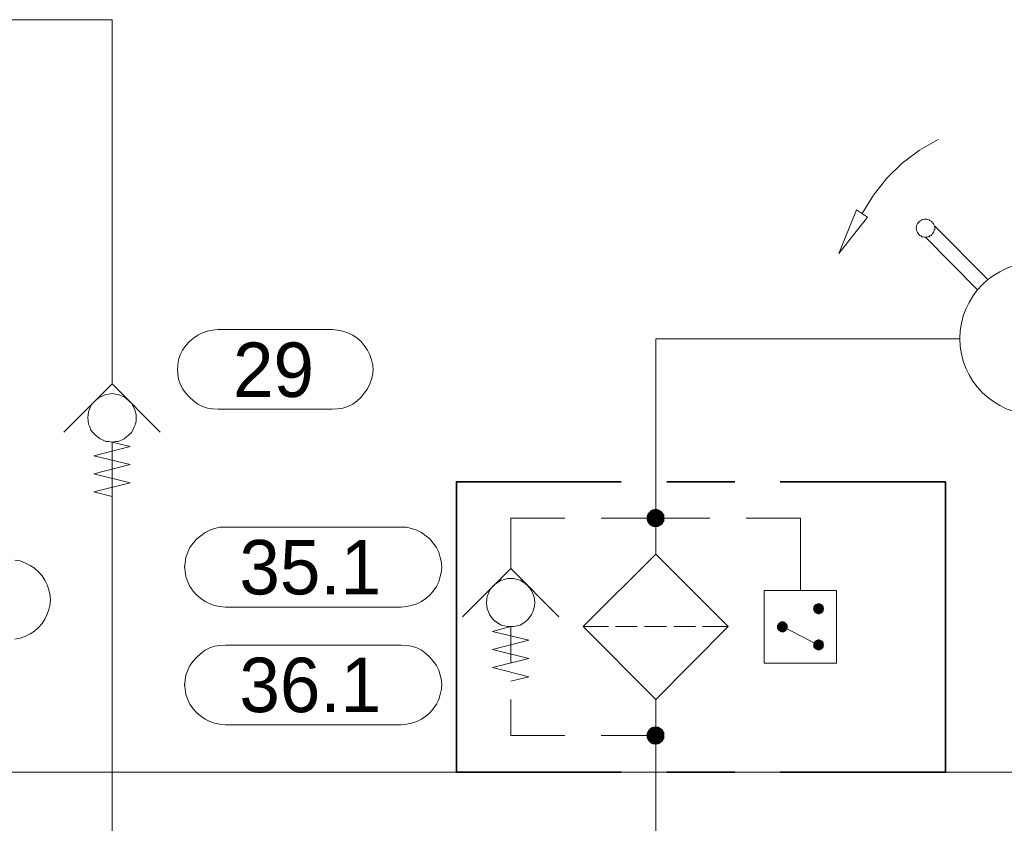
# Model space of a CAD drawing. Header units: millimetres. Extents: x 0 to 138, y 0 to 47.
# Tile 116 of 165: x 41.37 to 43.07, y 4.08 to 5.47. Entities that reach past the tile are written whole.
import ezdxf

# ---------------------------------------------------------------- set-up
doc = ezdxf.new("R2010")
doc.units = ezdxf.units.MM
for name, color, linetype in [('PDF_Geomertry', 7, 'Continuous'), ('PDF_Solid Fills', 7, 'Continuous'), ('PDF_Text', 7, 'Continuous')]:
    doc.layers.add(name, color=color, linetype=linetype)
doc.styles.add('PDF Arial', font='txt')

msp = doc.modelspace()

# ---------------------------------------------------------------- hatches: boundary and pattern name
at = {"layer": 'PDF_Solid Fills', "transparency": 33554559}
for points in [[(42.4688, 4.6096), (42.4529, 4.6118), (42.4535, 4.6138)], [(42.4688, 4.6096), (42.4535, 4.6138), (42.4543, 4.616)], [(42.4688, 4.6096), (42.4543, 4.616), (42.4549, 4.6174)], [(42.4688, 4.6096), (42.4549, 4.6174), (42.4563, 4.6193)], [(42.4688, 4.6096), (42.4563, 4.6193), (42.4576, 4.6207)], [(42.4688, 4.6096), (42.4576, 4.6207), (42.459, 4.6221)], [(42.4688, 4.6096), (42.459, 4.6221), (42.4604, 4.6235)], [(42.4688, 4.6096), (42.4604, 4.6235), (42.4626, 4.6243)], [(42.4688, 4.6096), (42.4626, 4.6243), (42.4646, 4.6249)], [(42.4688, 4.6096), (42.4646, 4.6249), (42.4668, 4.6257)], [(42.4688, 4.6096), (42.4668, 4.6257), (42.4688, 4.6257)], [(42.4688, 4.6096), (42.471, 4.6257), (42.4729, 4.6249)], [(42.4688, 4.6096), (42.4688, 4.6257), (42.471, 4.6257)], [(42.4688, 4.6096), (42.4729, 4.6249), (42.4743, 4.6243)], [(42.4688, 4.6096), (42.4743, 4.6243), (42.4765, 4.6235)], [(42.4688, 4.6096), (42.4765, 4.6235), (42.4779, 4.6221)], [(42.4688, 4.6096), (42.4779, 4.6221), (42.4799, 4.6207)], [(42.4688, 4.6096), (42.4799, 4.6207), (42.4813, 4.6193)], [(42.4688, 4.6096), (42.4813, 4.6193), (42.4821, 4.6174)], [(42.4688, 4.6096), (42.4821, 4.6174), (42.4835, 4.616)], [(42.4688, 4.6096), (42.4835, 4.616), (42.484, 4.6138)], [(42.4688, 4.6096), (42.484, 4.6138), (42.484, 4.6118)], [(42.4688, 4.6096), (42.4529, 4.6096), (42.4529, 4.6118)], [(42.4688, 4.6096), (42.4529, 4.6076), (42.4529, 4.6096)], [(42.4688, 4.6096), (42.4535, 4.6054), (42.4529, 4.6076)], [(42.4688, 4.6096), (42.4543, 4.6035), (42.4535, 4.6054)], [(42.4688, 4.6096), (42.4549, 4.6021), (42.4543, 4.6035)], [(42.4688, 4.6096), (42.4563, 4.5999), (42.4549, 4.6021)], [(42.4688, 4.6096), (42.4576, 4.5985), (42.4563, 4.5999)], [(42.4688, 4.6096), (42.459, 4.5971), (42.4576, 4.5985)], [(42.4688, 4.6096), (42.4604, 4.5965), (42.459, 4.5971)], [(42.4688, 4.6096), (42.4626, 4.5951), (42.4604, 4.5965)], [(42.4688, 4.6096), (42.4646, 4.5943), (42.4626, 4.5951)], [(42.4688, 4.6096), (42.4668, 4.5943), (42.4646, 4.5943)], [(42.4688, 4.6096), (42.4688, 4.5943), (42.4668, 4.5943)], [(42.4688, 4.6096), (42.484, 4.6118), (42.484, 4.6096)], [(42.4688, 4.6096), (42.471, 4.5943), (42.4688, 4.5943)], [(42.4688, 4.6096), (42.4729, 4.5943), (42.471, 4.5943)], [(42.4688, 4.6096), (42.4743, 4.5951), (42.4729, 4.5943)], [(42.4688, 4.6096), (42.4765, 4.5965), (42.4743, 4.5951)], [(42.4688, 4.6096), (42.4779, 4.5971), (42.4765, 4.5965)], [(42.4688, 4.6096), (42.4799, 4.5985), (42.4779, 4.5971)], [(42.4688, 4.6096), (42.4813, 4.5999), (42.4799, 4.5985)], [(42.4688, 4.6096), (42.4821, 4.6021), (42.4813, 4.5999)], [(42.4688, 4.6096), (42.4835, 4.6035), (42.4821, 4.6021)], [(42.4688, 4.6096), (42.484, 4.6054), (42.4835, 4.6035)], [(42.4688, 4.6096), (42.484, 4.6076), (42.484, 4.6054)], [(42.4688, 4.6096), (42.484, 4.6096), (42.484, 4.6076)], [(42.7515, 4.4526), (42.7438, 4.4582), (42.7446, 4.459)], [(42.7515, 4.4526), (42.7446, 4.459), (42.746, 4.4604)], [(42.7515, 4.4526), (42.746, 4.4604), (42.7465, 4.461)], [(42.7515, 4.4526), (42.7465, 4.461), (42.7479, 4.461)], [(42.7515, 4.4526), (42.7479, 4.461), (42.7493, 4.4618)], [(42.7515, 4.4526), (42.7493, 4.4618), (42.7501, 4.4618)], [(42.7515, 4.4526), (42.7501, 4.4618), (42.7515, 4.4618)], [(42.7515, 4.4526), (42.7543, 4.4618), (42.7549, 4.461)], [(42.7515, 4.4526), (42.7529, 4.4618), (42.7543, 4.4618)], [(42.7515, 4.4526), (42.7515, 4.4618), (42.7529, 4.4618)], [(42.7515, 4.4526), (42.7563, 4.461), (42.7571, 4.4604)], [(42.7515, 4.4526), (42.7549, 4.461), (42.7563, 4.461)], [(42.7515, 4.4526), (42.7571, 4.4604), (42.7585, 4.459)], [(42.7515, 4.4526), (42.7585, 4.459), (42.759, 4.4582)], [(42.7515, 4.4526), (42.7418, 4.4526), (42.7424, 4.454)], [(42.7515, 4.4526), (42.7424, 4.4513), (42.7418, 4.4526)], [(42.7515, 4.4526), (42.7424, 4.4562), (42.7432, 4.4576)], [(42.7515, 4.4526), (42.7424, 4.4549), (42.7424, 4.4562)], [(42.7515, 4.4526), (42.7424, 4.454), (42.7424, 4.4549)], [(42.7515, 4.4526), (42.7424, 4.4499), (42.7424, 4.4513)], [(42.7515, 4.4526), (42.7424, 4.4493), (42.7424, 4.4499)], [(42.7515, 4.4526), (42.7432, 4.4479), (42.7424, 4.4493)], [(42.7515, 4.4526), (42.7432, 4.4576), (42.7438, 4.4582)], [(42.7515, 4.4526), (42.7438, 4.4471), (42.7432, 4.4479)], [(42.7515, 4.4526), (42.7446, 4.4457), (42.7438, 4.4471)], [(42.7515, 4.4526), (42.746, 4.4451), (42.7446, 4.4457)], [(42.7515, 4.4526), (42.7465, 4.4443), (42.746, 4.4451)], [(42.7515, 4.4526), (42.7479, 4.4438), (42.7465, 4.4443)], [(42.7515, 4.4526), (42.7493, 4.4438), (42.7479, 4.4438)], [(42.7515, 4.4526), (42.7501, 4.4429), (42.7493, 4.4438)], [(42.7515, 4.4526), (42.7515, 4.4429), (42.7501, 4.4429)], [(42.7515, 4.4526), (42.759, 4.4582), (42.7599, 4.4576)], [(42.7515, 4.4526), (42.7599, 4.4576), (42.7604, 4.4562)], [(42.7515, 4.4526), (42.7604, 4.4562), (42.7604, 4.4549)], [(42.7515, 4.4526), (42.7604, 4.4549), (42.7604, 4.454)], [(42.7515, 4.4526), (42.7604, 4.454), (42.7613, 4.4526)], [(42.7515, 4.4526), (42.7529, 4.4429), (42.7515, 4.4429)], [(42.7515, 4.4526), (42.7543, 4.4438), (42.7529, 4.4429)], [(42.7515, 4.4526), (42.7549, 4.4438), (42.7543, 4.4438)], [(42.7515, 4.4526), (42.7563, 4.4443), (42.7549, 4.4438)], [(42.7515, 4.4526), (42.7571, 4.4451), (42.7563, 4.4443)], [(42.7515, 4.4526), (42.7585, 4.4457), (42.7571, 4.4451)], [(42.7515, 4.4526), (42.759, 4.4471), (42.7585, 4.4457)], [(42.7515, 4.4526), (42.7599, 4.4479), (42.759, 4.4471)], [(42.7515, 4.4526), (42.7604, 4.4493), (42.7599, 4.4479)], [(42.7515, 4.4526), (42.7604, 4.4499), (42.7604, 4.4493)], [(42.7515, 4.4526), (42.7604, 4.4513), (42.7604, 4.4499)], [(42.7515, 4.4526), (42.7613, 4.4526), (42.7604, 4.4513)], [(42.689, 4.4215), (42.6793, 4.4235), (42.6799, 4.4249)], [(42.689, 4.4215), (42.6799, 4.4249), (42.6807, 4.4257)], [(42.689, 4.4215), (42.6807, 4.4257), (42.6813, 4.4271)], [(42.689, 4.4215), (42.6813, 4.4271), (42.6821, 4.4276)], [(42.689, 4.4215), (42.6821, 4.4276), (42.6826, 4.4285)], [(42.689, 4.4215), (42.6826, 4.4285), (42.684, 4.429)], [(42.689, 4.4215), (42.684, 4.429), (42.6849, 4.4299)], [(42.689, 4.4215), (42.6849, 4.4299), (42.6862, 4.4304)], [(42.689, 4.4215), (42.6862, 4.4304), (42.6876, 4.4304)], [(42.689, 4.4215), (42.6876, 4.4304), (42.689, 4.4304)], [(42.689, 4.4215), (42.691, 4.4304), (42.6924, 4.4299)], [(42.689, 4.4215), (42.6896, 4.4304), (42.691, 4.4304)], [(42.689, 4.4215), (42.689, 4.4304), (42.6896, 4.4304)], [(42.689, 4.4215), (42.6924, 4.4299), (42.6932, 4.429)], [(42.689, 4.4215), (42.6932, 4.429), (42.6946, 4.4285)], [(42.689, 4.4215), (42.6946, 4.4285), (42.6951, 4.4276)], [(42.689, 4.4215), (42.6951, 4.4276), (42.696, 4.4271)], [(42.689, 4.4215), (42.696, 4.4271), (42.6965, 4.4257)], [(42.689, 4.4215), (42.6965, 4.4257), (42.6974, 4.4249)], [(42.689, 4.4215), (42.6974, 4.4249), (42.6979, 4.4235)], [(42.689, 4.4215), (42.6793, 4.4221), (42.6793, 4.4235)], [(42.689, 4.4215), (42.6793, 4.4215), (42.6793, 4.4221)], [(42.689, 4.4215), (42.6793, 4.4201), (42.6793, 4.4215)], [(42.689, 4.4215), (42.6793, 4.4188), (42.6793, 4.4201)], [(42.689, 4.4215), (42.6799, 4.4174), (42.6793, 4.4188)], [(42.689, 4.4215), (42.6807, 4.4165), (42.6799, 4.4174)], [(42.689, 4.4215), (42.6813, 4.4151), (42.6807, 4.4165)], [(42.689, 4.4215), (42.6821, 4.4146), (42.6813, 4.4151)], [(42.689, 4.4215), (42.6826, 4.4138), (42.6821, 4.4146)], [(42.689, 4.4215), (42.684, 4.4132), (42.6826, 4.4138)], [(42.689, 4.4215), (42.6849, 4.4124), (42.684, 4.4132)], [(42.689, 4.4215), (42.6862, 4.4118), (42.6849, 4.4124)], [(42.689, 4.4215), (42.6876, 4.4118), (42.6862, 4.4118)], [(42.689, 4.4215), (42.689, 4.4118), (42.6876, 4.4118)], [(42.689, 4.4215), (42.6979, 4.4235), (42.6979, 4.4221)], [(42.689, 4.4215), (42.6979, 4.4221), (42.6979, 4.4215)], [(42.689, 4.4215), (42.6896, 4.4118), (42.689, 4.4118)], [(42.689, 4.4215), (42.691, 4.4118), (42.6896, 4.4118)], [(42.689, 4.4215), (42.6924, 4.4124), (42.691, 4.4118)], [(42.689, 4.4215), (42.6932, 4.4132), (42.6924, 4.4124)], [(42.689, 4.4215), (42.6946, 4.4138), (42.6932, 4.4132)], [(42.689, 4.4215), (42.6951, 4.4146), (42.6946, 4.4138)], [(42.689, 4.4215), (42.696, 4.4151), (42.6951, 4.4146)], [(42.689, 4.4215), (42.6965, 4.4165), (42.696, 4.4151)], [(42.689, 4.4215), (42.6974, 4.4174), (42.6965, 4.4165)], [(42.689, 4.4215), (42.6979, 4.4188), (42.6974, 4.4174)], [(42.689, 4.4215), (42.6979, 4.4201), (42.6979, 4.4188)], [(42.689, 4.4215), (42.6979, 4.4215), (42.6979, 4.4201)], [(42.7515, 4.3896), (42.7418, 4.3896), (42.7424, 4.391)], [(42.7515, 4.3896), (42.7424, 4.3929), (42.7432, 4.3943)], [(42.7515, 4.3896), (42.7424, 4.3924), (42.7424, 4.3929)], [(42.7515, 4.3896), (42.7424, 4.391), (42.7424, 4.3924)], [(42.7515, 4.3896), (42.7432, 4.3943), (42.7438, 4.3957)], [(42.7515, 4.3896), (42.7438, 4.3957), (42.7446, 4.3965)], [(42.7515, 4.3896), (42.7446, 4.3965), (42.746, 4.3971)], [(42.7515, 4.3896), (42.746, 4.3971), (42.7465, 4.3979)], [(42.7515, 4.3896), (42.7465, 4.3979), (42.7479, 4.3985)], [(42.7515, 4.3896), (42.7479, 4.3985), (42.7493, 4.3985)], [(42.7515, 4.3896), (42.7493, 4.3985), (42.7501, 4.3993)], [(42.7515, 4.3896), (42.7501, 4.3993), (42.7515, 4.3993)], [(42.7515, 4.3896), (42.7529, 4.3993), (42.7543, 4.3985)], [(42.7515, 4.3896), (42.7515, 4.3993), (42.7529, 4.3993)], [(42.7515, 4.3896), (42.7549, 4.3985), (42.7563, 4.3979)], [(42.7515, 4.3896), (42.7543, 4.3985), (42.7549, 4.3985)], [(42.7515, 4.3896), (42.7563, 4.3979), (42.7571, 4.3971)], [(42.7515, 4.3896), (42.7571, 4.3971), (42.7585, 4.3965)], [(42.7515, 4.3896), (42.7585, 4.3965), (42.759, 4.3957)], [(42.7515, 4.3896), (42.759, 4.3957), (42.7599, 4.3943)], [(42.7515, 4.3896), (42.7599, 4.3943), (42.7604, 4.3929)], [(42.7515, 4.3896), (42.7604, 4.3929), (42.7604, 4.3924)], [(42.7515, 4.3896), (42.7604, 4.3924), (42.7604, 4.391)], [(42.7515, 4.3896), (42.7604, 4.391), (42.7613, 4.3896)], [(42.7515, 4.3896), (42.7424, 4.3888), (42.7418, 4.3896)], [(42.7515, 4.3896), (42.7424, 4.3874), (42.7424, 4.3888)], [(42.7515, 4.3896), (42.7424, 4.386), (42.7424, 4.3874)], [(42.7515, 4.3896), (42.7432, 4.3846), (42.7424, 4.386)], [(42.7515, 4.3896), (42.7438, 4.384), (42.7432, 4.3846)], [(42.7515, 4.3896), (42.7446, 4.3832), (42.7438, 4.384)], [(42.7515, 4.3896), (42.746, 4.3826), (42.7446, 4.3832)], [(42.7515, 4.3896), (42.7465, 4.3818), (42.746, 4.3826)], [(42.7515, 4.3896), (42.7479, 4.3813), (42.7465, 4.3818)], [(42.7515, 4.3896), (42.7493, 4.3804), (42.7479, 4.3813)], [(42.7515, 4.3896), (42.7501, 4.3804), (42.7493, 4.3804)], [(42.7515, 4.3896), (42.7515, 4.3804), (42.7501, 4.3804)], [(42.7515, 4.3896), (42.7529, 4.3804), (42.7515, 4.3804)], [(42.7515, 4.3896), (42.7543, 4.3804), (42.7529, 4.3804)], [(42.7515, 4.3896), (42.7549, 4.3813), (42.7543, 4.3804)], [(42.7515, 4.3896), (42.7563, 4.3818), (42.7549, 4.3813)], [(42.7515, 4.3896), (42.7571, 4.3826), (42.7563, 4.3818)], [(42.7515, 4.3896), (42.7585, 4.3832), (42.7571, 4.3826)], [(42.7515, 4.3896), (42.759, 4.384), (42.7585, 4.3832)], [(42.7515, 4.3896), (42.7599, 4.3846), (42.759, 4.384)], [(42.7515, 4.3896), (42.7604, 4.386), (42.7599, 4.3846)], [(42.7515, 4.3896), (42.7604, 4.3874), (42.7604, 4.386)], [(42.7515, 4.3896), (42.7604, 4.3888), (42.7604, 4.3874)], [(42.7515, 4.3896), (42.7613, 4.3896), (42.7604, 4.3888)], [(42.4688, 4.2326), (42.4529, 4.2346), (42.4535, 4.2368)], [(42.4688, 4.2326), (42.4535, 4.2368), (42.4543, 4.2388)], [(42.4688, 4.2326), (42.4543, 4.2388), (42.4549, 4.2401)], [(42.4688, 4.2326), (42.4549, 4.2401), (42.4563, 4.2424)], [(42.4688, 4.2326), (42.4563, 4.2424), (42.4576, 4.2438)], [(42.4688, 4.2326), (42.4576, 4.2438), (42.459, 4.2451)], [(42.4688, 4.2326), (42.459, 4.2451), (42.4604, 4.2465)], [(42.4688, 4.2326), (42.4604, 4.2465), (42.4626, 4.2471)], [(42.4688, 4.2326), (42.4626, 4.2471), (42.4646, 4.2479)], [(42.4688, 4.2326), (42.4646, 4.2479), (42.4668, 4.2479)], [(42.4688, 4.2326), (42.4668, 4.2479), (42.4688, 4.2485)], [(42.4688, 4.2326), (42.4688, 4.2485), (42.471, 4.2479)], [(42.4688, 4.2326), (42.4729, 4.2479), (42.4743, 4.2471)], [(42.4688, 4.2326), (42.471, 4.2479), (42.4729, 4.2479)], [(42.4688, 4.2326), (42.4743, 4.2471), (42.4765, 4.2465)], [(42.4688, 4.2326), (42.4765, 4.2465), (42.4779, 4.2451)], [(42.4688, 4.2326), (42.4779, 4.2451), (42.4799, 4.2438)], [(42.4688, 4.2326), (42.4799, 4.2438), (42.4813, 4.2424)], [(42.4688, 4.2326), (42.4813, 4.2424), (42.4821, 4.2401)], [(42.4688, 4.2326), (42.4821, 4.2401), (42.4835, 4.2388)], [(42.4688, 4.2326), (42.4835, 4.2388), (42.484, 4.2368)], [(42.4688, 4.2326), (42.484, 4.2368), (42.484, 4.2346)], [(42.4688, 4.2326), (42.4529, 4.2326), (42.4529, 4.2346)], [(42.4688, 4.2326), (42.4529, 4.2304), (42.4529, 4.2326)], [(42.4688, 4.2326), (42.4535, 4.2285), (42.4529, 4.2304)], [(42.4688, 4.2326), (42.4543, 4.2263), (42.4535, 4.2285)], [(42.4688, 4.2326), (42.4549, 4.2249), (42.4543, 4.2263)], [(42.4688, 4.2326), (42.4563, 4.2229), (42.4549, 4.2249)], [(42.4688, 4.2326), (42.4576, 4.2215), (42.4563, 4.2229)], [(42.4688, 4.2326), (42.459, 4.2201), (42.4576, 4.2215)], [(42.4688, 4.2326), (42.4604, 4.2188), (42.459, 4.2201)], [(42.4688, 4.2326), (42.4626, 4.2179), (42.4604, 4.2188)], [(42.4688, 4.2326), (42.4646, 4.2174), (42.4626, 4.2179)], [(42.4688, 4.2326), (42.4668, 4.2174), (42.4646, 4.2174)], [(42.4688, 4.2326), (42.4688, 4.2165), (42.4668, 4.2174)], [(42.4688, 4.2326), (42.484, 4.2346), (42.484, 4.2326)], [(42.4688, 4.2326), (42.471, 4.2174), (42.4688, 4.2165)], [(42.4688, 4.2326), (42.4729, 4.2174), (42.471, 4.2174)], [(42.4688, 4.2326), (42.4743, 4.2179), (42.4729, 4.2174)], [(42.4688, 4.2326), (42.4765, 4.2188), (42.4743, 4.2179)], [(42.4688, 4.2326), (42.4779, 4.2201), (42.4765, 4.2188)], [(42.4688, 4.2326), (42.4799, 4.2215), (42.4779, 4.2201)], [(42.4688, 4.2326), (42.4813, 4.2229), (42.4799, 4.2215)], [(42.4688, 4.2326), (42.4821, 4.2249), (42.4813, 4.2229)], [(42.4688, 4.2326), (42.4835, 4.2263), (42.4821, 4.2249)], [(42.4688, 4.2326), (42.484, 4.2285), (42.4835, 4.2263)], [(42.4688, 4.2326), (42.484, 4.2304), (42.484, 4.2285)], [(42.4688, 4.2326), (42.484, 4.2326), (42.484, 4.2304)]]:
    msp.add_hatch(color=256, dxfattribs=at).paths.add_polyline_path(points)

# ---------------------------------------------------------------- linework, layer by layer
at = {"layer": 'PDF_Geomertry', "lineweight": 15}
for points in [[(41.5257, 4.8429), (41.5257, 4.8674), (41.5257, 5.4743), (40.809, 5.4743)], [(42.959, 5.2665), (42.9265, 5.2479), (42.8965, 5.2257), (42.8696, 5.1993), (42.8465, 5.1701), (42.8271, 5.1382)], [(42.9529, 5.116), (43.0437, 5.0249)], [(42.9368, 5.0971), (43.0279, 5.0054)], [(42.4688, 4.5471), (42.4688, 4.6729), (42.4688, 4.9207), (42.7515, 4.9207), (42.9965, 4.9207)], [(41.4418, 4.759), (41.5257, 4.8429), (41.609, 4.759)], [(41.5257, 2.4568), (41.5257, 4.7415), (41.5571, 4.734), (41.4938, 4.7179), (41.5571, 4.7026), (41.4938, 4.6868), (41.5571, 4.6707), (41.4938, 4.6554), (41.5257, 4.6471)], [(42.2174, 4.5221), (42.2174, 4.5471), (42.2174, 4.6096), (42.3112, 4.6096)], [(42.3743, 4.6096), (42.4688, 4.6096), (42.5626, 4.6096)], [(42.7201, 4.484), (42.7201, 4.6096), (42.6257, 4.6096)], [(41.3571, 4.5368), (41.366, 4.5354), (41.3751, 4.5318), (41.3835, 4.5276), (41.391, 4.5229), (41.3979, 4.5165), (41.4043, 4.5096), (41.409, 4.5021), (41.4132, 4.4938), (41.416, 4.4854), (41.4182, 4.4757), (41.4187, 4.4665), (41.4187, 4.4701), (41.4182, 4.4604), (41.416, 4.4513), (41.4132, 4.4429), (41.409, 4.4346), (41.4043, 4.4271), (41.3979, 4.4201), (41.391, 4.4138), (41.3835, 4.409), (41.3751, 4.4049), (41.366, 4.4013), (41.3571, 4.3999)], [(42.1335, 4.4387), (42.2174, 4.5221), (42.3007, 4.4387)], [(42.2174, 4.3271), (42.2487, 4.3346), (42.1854, 4.3507), (42.2487, 4.366), (42.1854, 4.3818), (42.2487, 4.3979), (42.1854, 4.4132), (42.2174, 4.4215), (42.2174, 4.3582)], [(42.3868, 4.4215), (42.3432, 4.4215)], [(42.4368, 4.4215), (42.3993, 4.4215)], [(42.4493, 4.4215), (42.4876, 4.4215)], [(42.5001, 4.4215), (42.5376, 4.4215)], [(42.5946, 4.4215), (42.5501, 4.4215)], [(42.689, 4.4215), (42.7515, 4.3896)], [(42.2174, 4.2951), (42.2174, 4.2326), (42.3112, 4.2326)], [(42.4688, 4.2951), (42.4688, 4.1693), (42.4688, 2.4499), (42.4654, 2.4499)], [(42.3743, 4.2326), (42.4688, 4.2326)], [(3.8682, 4.1693), (53.2376, 4.1693)]]:
    msp.add_lwpolyline(points, dxfattribs=at)
for points in [[(42.8363, 5.1318), (42.8174, 5.1443), (42.7863, 5.0688)], [(42.9529, 5.1124), (42.9529, 5.1146), (42.9521, 5.1165), (42.9515, 5.1188), (42.9507, 5.1207), (42.9493, 5.1221), (42.9479, 5.1235), (42.9465, 5.1249), (42.9446, 5.1262), (42.9432, 5.1271), (42.941, 5.1276), (42.939, 5.1285), (42.9368, 5.1285), (42.9349, 5.1285), (42.9326, 5.1276), (42.9307, 5.1271), (42.9293, 5.1262), (42.9271, 5.1249), (42.9257, 5.1235), (42.9243, 5.1221), (42.9229, 5.1207), (42.9224, 5.1188), (42.9215, 5.1165), (42.9215, 5.1146), (42.921, 5.1124), (42.9215, 5.1104), (42.9215, 5.109), (42.9224, 5.1068), (42.9229, 5.1049), (42.9243, 5.1035), (42.9257, 5.1013), (42.9271, 5.0999), (42.9293, 5.0993), (42.9307, 5.0979), (42.9326, 5.0979), (42.9349, 5.0971), (42.9368, 5.0971), (42.939, 5.0971), (42.941, 5.0979), (42.9432, 5.0979), (42.9446, 5.0993), (42.9465, 5.0999), (42.9479, 5.1013), (42.9493, 5.1035), (42.9507, 5.1049), (42.9515, 5.1068), (42.9521, 5.109), (42.9529, 5.1104), (42.9529, 5.1124)], [(41.9076, 4.9368), (41.9168, 4.936), (41.9257, 4.934), (41.9349, 4.9313), (41.9432, 4.9271), (41.9507, 4.9221), (41.9576, 4.916), (41.9632, 4.909), (41.9688, 4.9013), (41.9729, 4.8929), (41.9757, 4.884), (41.9779, 4.8749), (41.9785, 4.866), (41.9785, 4.8693), (41.9779, 4.8596), (41.9757, 4.8507), (41.9729, 4.8424), (41.9688, 4.834), (41.9632, 4.8263), (41.9576, 4.8193), (41.9507, 4.8132), (41.9432, 4.8076), (41.9349, 4.8035), (41.9257, 4.8007), (41.9168, 4.7993), (41.9076, 4.7985), (41.7099, 4.7985), (41.7001, 4.7993), (41.691, 4.8007), (41.6826, 4.8035), (41.6743, 4.8076), (41.6668, 4.8132), (41.6599, 4.8193), (41.6535, 4.8263), (41.6479, 4.834), (41.6437, 4.8424), (41.641, 4.8507), (41.6396, 4.8596), (41.639, 4.8693), (41.639, 4.866), (41.6396, 4.8749), (41.641, 4.884), (41.6437, 4.8929), (41.6479, 4.9013), (41.6535, 4.909), (41.6599, 4.916), (41.6668, 4.9221), (41.6743, 4.9271), (41.6826, 4.9313), (41.691, 4.934), (41.7001, 4.936), (41.7099, 4.9368), (41.9076, 4.9368)], [(41.5674, 4.784), (41.5674, 4.7888), (41.566, 4.7943), (41.564, 4.7999), (41.5618, 4.8049), (41.559, 4.809), (41.5549, 4.8132), (41.5507, 4.8165), (41.5465, 4.8201), (41.5418, 4.8221), (41.5363, 4.8243), (41.5313, 4.8249), (41.5257, 4.8257), (41.5201, 4.8249), (41.5146, 4.8243), (41.5099, 4.8221), (41.5049, 4.8201), (41.5001, 4.8165), (41.496, 4.8132), (41.4924, 4.809), (41.489, 4.8049), (41.4868, 4.7999), (41.4849, 4.7943), (41.484, 4.7888), (41.4835, 4.784), (41.484, 4.7785), (41.4849, 4.7729), (41.4868, 4.7679), (41.489, 4.7624), (41.4924, 4.7582), (41.496, 4.754), (41.5001, 4.7507), (41.5049, 4.7471), (41.5099, 4.7451), (41.5146, 4.7429), (41.5201, 4.7424), (41.5257, 4.7415), (41.5313, 4.7424), (41.5363, 4.7429), (41.5418, 4.7451), (41.5465, 4.7471), (41.5507, 4.7507), (41.5549, 4.754), (41.559, 4.7582), (41.5618, 4.7624), (41.564, 4.7679), (41.566, 4.7729), (41.5674, 4.7785), (41.5674, 4.784)], [(42.0271, 4.5943), (42.0363, 4.5938), (42.0451, 4.5915), (42.0543, 4.5888), (42.0626, 4.5846), (42.0701, 4.579), (42.0771, 4.5735), (42.0826, 4.5665), (42.0882, 4.559), (42.0924, 4.5507), (42.0951, 4.5415), (42.0974, 4.5326), (42.0979, 4.5235), (42.0979, 4.5263), (42.0974, 4.5174), (42.0951, 4.5082), (42.0924, 4.4993), (42.0882, 4.491), (42.0826, 4.4832), (42.0771, 4.4763), (42.0701, 4.4701), (42.0626, 4.4651), (42.0543, 4.461), (42.0451, 4.4582), (42.0363, 4.4562), (42.0271, 4.4554), (41.7224, 4.4554), (41.7126, 4.4562), (41.7035, 4.4582), (41.6951, 4.461), (41.6868, 4.4651), (41.6793, 4.4701), (41.6724, 4.4763), (41.666, 4.4832), (41.6604, 4.491), (41.6571, 4.4993), (41.6535, 4.5082), (41.6521, 4.5174), (41.6515, 4.5263), (41.6515, 4.5235), (41.6521, 4.5326), (41.6535, 4.5415), (41.6571, 4.5507), (41.6604, 4.559), (41.666, 4.5665), (41.6724, 4.5735), (41.6793, 4.579), (41.6868, 4.5846), (41.6951, 4.5888), (41.7035, 4.5915), (41.7126, 4.5938), (41.7224, 4.5943), (42.0271, 4.5943)], [(42.4688, 4.5471), (42.5946, 4.4215), (42.4688, 4.2951), (42.3432, 4.4215)], [(42.259, 4.4632), (42.2585, 4.4688), (42.2576, 4.4743), (42.2557, 4.479), (42.2535, 4.484), (42.2501, 4.4888), (42.2465, 4.4929), (42.2424, 4.4965), (42.2382, 4.4993), (42.2335, 4.5021), (42.2279, 4.5035), (42.2224, 4.5049), (42.2174, 4.5049), (42.2118, 4.5049), (42.2063, 4.5035), (42.2007, 4.5021), (42.196, 4.4993), (42.1918, 4.4965), (42.1876, 4.4929), (42.184, 4.4888), (42.1807, 4.484), (42.1785, 4.479), (42.1765, 4.4743), (42.1757, 4.4688), (42.1751, 4.4632), (42.1757, 4.4576), (42.1765, 4.4521), (42.1785, 4.4471), (42.1807, 4.4424), (42.184, 4.4374), (42.1876, 4.4332), (42.1918, 4.4299), (42.196, 4.4271), (42.2007, 4.4243), (42.2063, 4.4229), (42.2118, 4.4215), (42.2174, 4.4215), (42.2224, 4.4215), (42.2279, 4.4229), (42.2335, 4.4243), (42.2382, 4.4271), (42.2424, 4.4299), (42.2465, 4.4332), (42.2501, 4.4374), (42.2535, 4.4424), (42.2557, 4.4471), (42.2576, 4.4521), (42.2585, 4.4576), (42.259, 4.4632)], [(42.6571, 4.3582), (42.7826, 4.3582), (42.7826, 4.484), (42.6571, 4.484), (42.6571, 4.3582)], [(42.0271, 4.3896), (42.0363, 4.3888), (42.0451, 4.3874), (42.0543, 4.3846), (42.0626, 4.3804), (42.0701, 4.3749), (42.0771, 4.3688), (42.0826, 4.3618), (42.0882, 4.354), (42.0924, 4.3457), (42.0951, 4.3374), (42.0974, 4.3285), (42.0979, 4.3188), (42.0979, 4.3221), (42.0974, 4.3132), (42.0951, 4.304), (42.0924, 4.2951), (42.0882, 4.2868), (42.0826, 4.279), (42.0771, 4.2721), (42.0701, 4.266), (42.0626, 4.261), (42.0543, 4.2568), (42.0451, 4.254), (42.0363, 4.2521), (42.0271, 4.2512), (41.7224, 4.2512), (41.7126, 4.2521), (41.7035, 4.254), (41.6951, 4.2568), (41.6868, 4.261), (41.6793, 4.266), (41.6724, 4.2721), (41.666, 4.279), (41.6604, 4.2868), (41.6571, 4.2951), (41.6535, 4.304), (41.6521, 4.3132), (41.6515, 4.3221), (41.6515, 4.3188), (41.6521, 4.3285), (41.6535, 4.3374), (41.6571, 4.3457), (41.6604, 4.354), (41.666, 4.3618), (41.6724, 4.3688), (41.6793, 4.3749), (41.6868, 4.3804), (41.6951, 4.3846), (41.7035, 4.3874), (41.7126, 4.3888), (41.7224, 4.3896), (42.0271, 4.3896)]]:
    msp.add_lwpolyline(points, close=True, dxfattribs=at)
at = {"layer": 'PDF_Geomertry', "lineweight": 35}
for points in [[(42.409, 4.1693), (42.1229, 4.1693), (42.1229, 4.6729), (42.409, 4.6729)], [(42.4882, 4.6729), (42.6063, 4.6729)], [(42.6849, 4.6729), (42.9715, 4.6729), (42.9715, 4.1693), (42.6849, 4.1693)], [(42.6063, 4.1693), (42.4882, 4.1693)]]:
    msp.add_lwpolyline(points, dxfattribs=at)
at = {"layer": 'PDF_Geomertry', "lineweight": 0}
for points in [[(42.4604, 4.6096), (42.4604, 4.609), (42.4613, 4.6076), (42.4613, 4.6068), (42.4618, 4.6054), (42.4626, 4.6049), (42.4632, 4.604), (42.464, 4.6035), (42.4646, 4.6026), (42.4654, 4.6026), (42.4668, 4.6021), (42.4674, 4.6021), (42.4688, 4.6021), (42.4696, 4.6021), (42.471, 4.6021), (42.4715, 4.6026), (42.4724, 4.6026), (42.4737, 4.6035), (42.4743, 4.604), (42.4751, 4.6049), (42.4751, 4.6054), (42.4757, 4.6068), (42.4765, 4.6076), (42.4765, 4.609), (42.4765, 4.6096), (42.4765, 4.611), (42.4765, 4.6118), (42.4757, 4.6124), (42.4751, 4.6138), (42.4751, 4.6146), (42.4743, 4.6151), (42.4737, 4.616), (42.4724, 4.6165), (42.4715, 4.6174), (42.471, 4.6174), (42.4696, 4.6174), (42.4688, 4.6174), (42.4674, 4.6174), (42.4668, 4.6174), (42.4654, 4.6174), (42.4646, 4.6165), (42.464, 4.616), (42.4632, 4.6151), (42.4626, 4.6146), (42.4618, 4.6138), (42.4613, 4.6124), (42.4613, 4.6118), (42.4604, 4.611), (42.4604, 4.6096)], [(42.7465, 4.4526), (42.7465, 4.4521), (42.7465, 4.4513), (42.7474, 4.4507), (42.7474, 4.4499), (42.7479, 4.4499), (42.7479, 4.4493), (42.7487, 4.4485), (42.7493, 4.4485), (42.7501, 4.4479), (42.7507, 4.4479), (42.7515, 4.4479), (42.7521, 4.4479), (42.7529, 4.4479), (42.7535, 4.4485), (42.7543, 4.4485), (42.7549, 4.4493), (42.7549, 4.4499), (42.7557, 4.4499), (42.7557, 4.4507), (42.7563, 4.4513), (42.7563, 4.4521), (42.7563, 4.4526), (42.7563, 4.4535), (42.7563, 4.454), (42.7557, 4.454), (42.7557, 4.4549), (42.7549, 4.4554), (42.7549, 4.4562), (42.7543, 4.4562), (42.7535, 4.4568), (42.7529, 4.4568), (42.7521, 4.4576), (42.7515, 4.4576), (42.7507, 4.4576), (42.7501, 4.4568), (42.7493, 4.4568), (42.7487, 4.4562), (42.7479, 4.4562), (42.7479, 4.4554), (42.7474, 4.4549), (42.7474, 4.454), (42.7465, 4.454), (42.7465, 4.4535), (42.7465, 4.4526)], [(42.684, 4.4215), (42.684, 4.4207), (42.684, 4.4201), (42.684, 4.4193), (42.6849, 4.4188), (42.6849, 4.4179), (42.6854, 4.4179), (42.6854, 4.4174), (42.6862, 4.4174), (42.6868, 4.4165), (42.6876, 4.4165), (42.6882, 4.4165), (42.689, 4.4165), (42.6896, 4.4165), (42.6904, 4.4165), (42.691, 4.4174), (42.6918, 4.4174), (42.6918, 4.4179), (42.6924, 4.4179), (42.6924, 4.4188), (42.6932, 4.4193), (42.6932, 4.4201), (42.6932, 4.4207), (42.6932, 4.4215), (42.6932, 4.4221), (42.6932, 4.4229), (42.6924, 4.4235), (42.6924, 4.4243), (42.6918, 4.4243), (42.6918, 4.4249), (42.691, 4.4249), (42.6904, 4.4257), (42.6896, 4.4257), (42.689, 4.4257), (42.6882, 4.4257), (42.6876, 4.4257), (42.6868, 4.4257), (42.6862, 4.4249), (42.6854, 4.4249), (42.6854, 4.4243), (42.6849, 4.4243), (42.6849, 4.4235), (42.684, 4.4229), (42.684, 4.4221), (42.684, 4.4215)], [(42.7465, 4.3896), (42.7465, 4.3888), (42.7474, 4.3882), (42.7474, 4.3874), (42.7479, 4.3868), (42.7479, 4.386), (42.7487, 4.386), (42.7493, 4.3854), (42.7501, 4.3854), (42.7507, 4.3854), (42.7515, 4.3846), (42.7521, 4.3854), (42.7529, 4.3854), (42.7535, 4.3854), (42.7543, 4.386), (42.7549, 4.386), (42.7549, 4.3868), (42.7557, 4.3874), (42.7557, 4.3882), (42.7563, 4.3888), (42.7563, 4.3896), (42.7563, 4.3901), (42.7563, 4.391), (42.7557, 4.3915), (42.7557, 4.3924), (42.7549, 4.3924), (42.7549, 4.3929), (42.7543, 4.3937), (42.7535, 4.3937), (42.7535, 4.3943), (42.7529, 4.3943), (42.7521, 4.3943), (42.7515, 4.3943), (42.7507, 4.3943), (42.7501, 4.3943), (42.7493, 4.3943), (42.7493, 4.3937), (42.7487, 4.3937), (42.7479, 4.3929), (42.7479, 4.3924), (42.7474, 4.3924), (42.7474, 4.3915), (42.7465, 4.391), (42.7465, 4.3901), (42.7465, 4.3896)], [(42.4604, 4.2326), (42.4604, 4.2313), (42.4613, 4.2304), (42.4613, 4.2299), (42.4618, 4.2285), (42.4626, 4.2276), (42.4632, 4.2271), (42.464, 4.2263), (42.4646, 4.2257), (42.4654, 4.2257), (42.4668, 4.2249), (42.4674, 4.2249), (42.4688, 4.2249), (42.4696, 4.2249), (42.471, 4.2249), (42.4715, 4.2257), (42.4724, 4.2257), (42.4737, 4.2263), (42.4743, 4.2271), (42.4751, 4.2276), (42.4751, 4.2285), (42.4757, 4.2299), (42.4765, 4.2304), (42.4765, 4.2313), (42.4765, 4.2326), (42.4765, 4.2332), (42.4765, 4.2346), (42.4757, 4.2354), (42.4751, 4.2368), (42.4751, 4.2374), (42.4743, 4.2382), (42.4737, 4.2388), (42.4724, 4.2396), (42.4715, 4.2396), (42.471, 4.2401), (42.4696, 4.2401), (42.4688, 4.2401), (42.4674, 4.2401), (42.4668, 4.2401), (42.4654, 4.2396), (42.4646, 4.2396), (42.464, 4.2388), (42.4632, 4.2382), (42.4626, 4.2374), (42.4618, 4.2368), (42.4613, 4.2354), (42.4613, 4.2346), (42.4604, 4.2332), (42.4604, 4.2326)]]:
    msp.add_lwpolyline(points, close=True, dxfattribs=at)
at = {"layer": 'PDF_Geomertry', "lineweight": 15}
msp.add_circle((43.1285, 4.9211), 0.1319, dxfattribs=at)

# ---------------------------------------------------------------- texts
at = {"layer": 'PDF_Text', "char_height": 0.09445, "attachment_point": 7, "style": 'PDF Arial'}
for s, insert in [('29', (41.7354, 4.8185)), ('35.1', (41.7465, 4.476)), ('36.1', (41.7465, 4.2718))]:
    msp.add_mtext(s, dxfattribs=dict(at, insert=insert))

doc.saveas('drawing.dxf')
